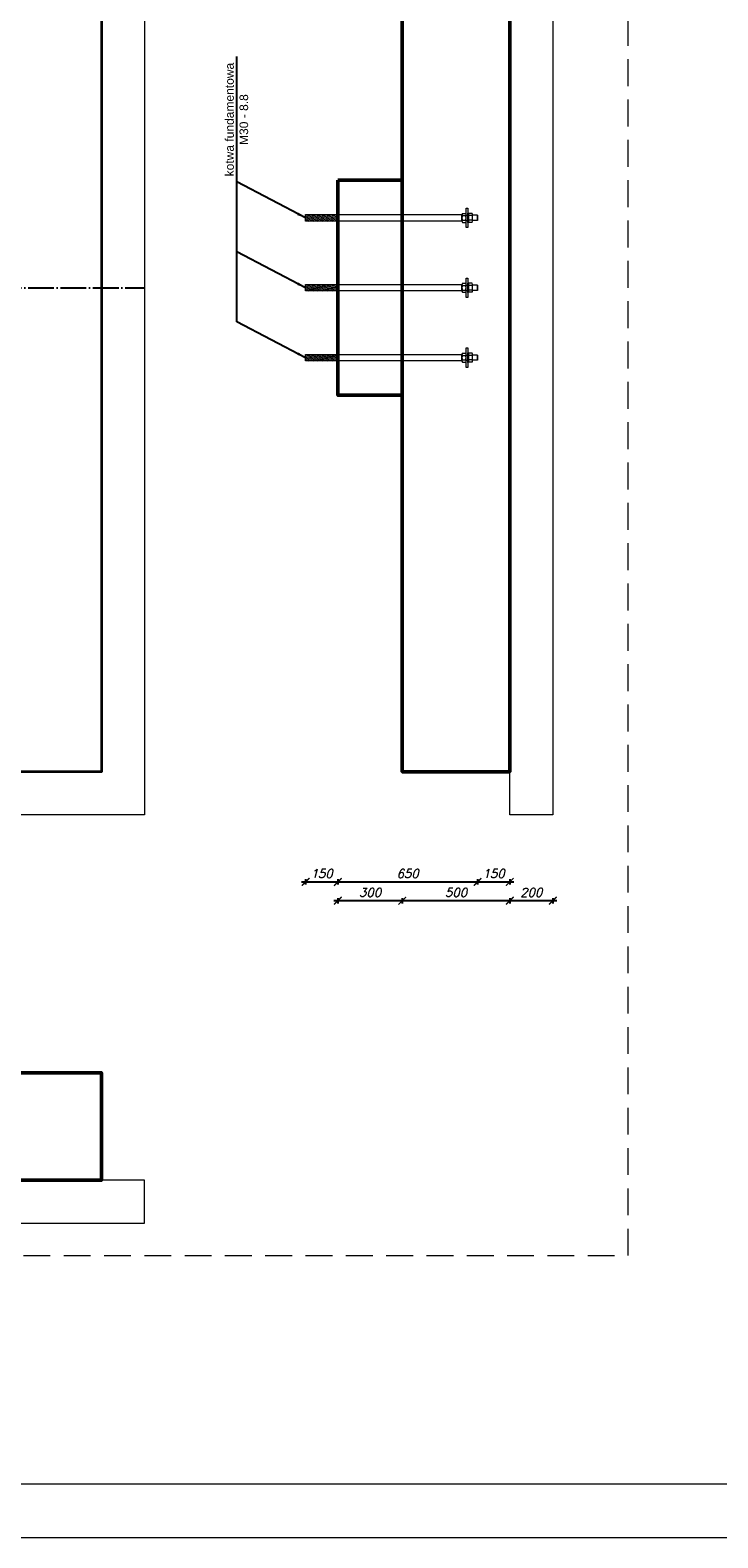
# Model space of a CAD drawing. Header units: millimetres. Extents: x 1814 to 94182, y 11562 to 49454.
# Tile 66 of 143: x 10136 to 10775, y 20272 to 21674. Entities that reach past the tile are written whole.
import ezdxf

# ---------------------------------------------------------------- set-up
doc = ezdxf.new("R2010")
doc.units = ezdxf.units.MM
doc.linetypes.add('ACAD_ISO04W100', pattern=[30, 24, -3, 0, -3])
doc.linetypes.add('DASHED', pattern=[0.75, 0.5, -0.25])
for name, color, linetype in [('odnośnik', 140, 'Continuous'), ('opis', 50, 'Continuous'), ('osie', 40, 'ACAD_ISO04W100')]:
    doc.layers.add(name, color=color, linetype=linetype)
doc.layers.add('pomoc', color=210, linetype='Continuous', lineweight=9, plot=False)
for name, color, linetype, lineweight in [('ramka', 84, 'Continuous', 15), ('widok 0.15', 150, 'Continuous', 15), ('widok 0.35', 22, 'Continuous', 35), ('wymiar', 135, 'Continuous', 9), ('wypełnienie', 252, 'Continuous', 9), ('ściany', 7, 'Continuous', 50), ('śruby', 204, 'Continuous', 9)]:
    doc.layers.add(name, color=color, linetype=linetype, lineweight=lineweight)
doc.styles.add('Opisowy', font='arial.ttf')
doc.styles.get("Standard").update_dxf_attribs({"font": 'arial.ttf'})
doc.styles.add('WYMIARY', font='simplex.shx', dxfattribs={"oblique": 15})
doc.dimstyles.new('1-25 stopy', dxfattribs={"dimscale": 25, "dimtxt": 0.32, "dimasz": 0.4, "dimexe": 0.1, "dimexo": 0.1, "dimgap": 0.15, "dimtad": 1, "dimdec": 0, "dimlfac": 5, "dimrnd": 0.01, "dimzin": 9, "dimtxsty": 'WYMIARY', "dimblk": 'ARCHTICK', "dimcen": 0.4, "dimdle": 0.15, "dimadec": 1, "dimazin": 1, "dimtfac": 1, "dimtdec": 0, "dimtix": 1, "dimtmove": 2, "dimatfit": 3, "dimldrblk": 'ARCHTICK', "dimfxl": 0, "dimarcsym": 0})
doc.dimstyles.new('skala 1-100', dxfattribs={"dimtxt": 16, "dimasz": 1, "dimexe": 1.25, "dimexo": 0.625, "dimgap": 5, "dimtad": 1, "dimdec": 1, "dimrnd": 0.1, "dimdsep": 46, "dimtxsty": 'Standard', "dimblk": 'strzałka', "dimcen": -5, "dimse1": 1, "dimse2": 1, "dimazin": 0, "dimtfac": 1, "dimtdec": 1, "dimtix": 1, "dimtmove": 1, "dimatfit": 3, "dimfxl": 0, "dimtolj": 1, "dimarcsym": 0})

# ---------------------------------------------------------------- blocks, each defined once
blk = doc.blocks.new('strzałka')
for p, q in [((0, 9), (0, -9)), ((-9, 0), (9, 0))]:
    blk.add_line(p, q)
at = {"const_width": 1}
blk.add_lwpolyline([(-4.24, -4.24), (4.24, 4.24)], dxfattribs=at)
blk = doc.blocks.new('_ARCHTICK')
at = {"color": 0, "linetype": 'ByBlock', "lineweight": -2}
blk.add_solid([(0.4, 0.31), (0.31, 0.4), (-0.31, -0.4), (-0.4, -0.31)], dxfattribs=at)
blk = doc.blocks.new('*D1867')
at = {"layer": 'Defpoints', "color": 0}
for p in [(10001.8, 21995.1), (10201.8, 21884.6), (10001.8, 21534.6)]:
    blk.add_point(p, dxfattribs=at)
at = {"layer": 'wymiar', "color": 0, "lineweight": -2}
for p, q in [((10205.6, 21995.1), (9998.1, 21995.1)), ((10001.8, 21992.6), (10001.8, 21997.6)), ((10201.8, 21992.6), (10201.8, 21997.6))]:
    blk.add_line(p, q, dxfattribs=at)
at = {"layer": 'wymiar', "color": 0, "lineweight": -2, "xscale": 10, "yscale": 10, "zscale": 10, "rotation": 180}
blk.add_blockref('_ARCHTICK', (10001.8, 21995.1), dxfattribs=at)
at = {"layer": 'wymiar', "color": 0, "lineweight": -2, "xscale": 10, "yscale": 10, "zscale": 10}
blk.add_blockref('_ARCHTICK', (10201.8, 21995.1), dxfattribs=at)
at = {"layer": 'wymiar', "color": 0, "insert": (10101.8, 22002.9), "char_height": 8, "attachment_point": 5, "style": 'WYMIARY'}
blk.add_mtext('1000', dxfattribs=at)
blk = doc.blocks.new('*D1883')
at = {"layer": 'Defpoints', "color": 0}
for p in [(10581.8, 20944.6), (10621.8, 20944.6), (10581.8, 20864.6)]:
    blk.add_point(p, dxfattribs=at)
at = {"layer": 'wymiar', "color": 0, "lineweight": -2}
for p, q in [((10625.6, 20864.6), (10578.1, 20864.6)), ((10581.8, 20867.1), (10581.8, 20862.1)), ((10621.8, 20867.1), (10621.8, 20862.1))]:
    blk.add_line(p, q, dxfattribs=at)
at = {"layer": 'wymiar', "color": 0, "lineweight": -2, "xscale": 10, "yscale": 10, "zscale": 10, "rotation": 180}
blk.add_blockref('_ARCHTICK', (10581.8, 20864.6), dxfattribs=at)
at = {"layer": 'wymiar', "color": 0, "lineweight": -2, "xscale": 10, "yscale": 10, "zscale": 10}
blk.add_blockref('_ARCHTICK', (10621.8, 20864.6), dxfattribs=at)
at = {"layer": 'wymiar', "color": 0, "insert": (10601.8, 20872.3), "char_height": 8, "attachment_point": 5, "style": 'WYMIARY'}
blk.add_mtext('200', dxfattribs=at)
blk = doc.blocks.new('*D1884')
at = {"layer": 'Defpoints', "color": 0}
for p in [(10481.8, 20984.6), (10581.8, 20944.6), (10481.8, 20864.6)]:
    blk.add_point(p, dxfattribs=at)
at = {"layer": 'wymiar', "color": 0, "lineweight": -2}
for p, q in [((10585.6, 20864.6), (10478.1, 20864.6)), ((10481.8, 20867.1), (10481.8, 20862.1)), ((10581.8, 20867.1), (10581.8, 20862.1))]:
    blk.add_line(p, q, dxfattribs=at)
at = {"layer": 'wymiar', "color": 0, "lineweight": -2, "xscale": 10, "yscale": 10, "zscale": 10, "rotation": 180}
blk.add_blockref('_ARCHTICK', (10481.8, 20864.6), dxfattribs=at)
at = {"layer": 'wymiar', "color": 0, "lineweight": -2, "xscale": 10, "yscale": 10, "zscale": 10}
blk.add_blockref('_ARCHTICK', (10581.8, 20864.6), dxfattribs=at)
at = {"layer": 'wymiar', "color": 0, "insert": (10531.8, 20872.3), "char_height": 8, "attachment_point": 5, "style": 'WYMIARY'}
blk.add_mtext('500', dxfattribs=at)
blk = doc.blocks.new('*D1885')
at = {"layer": 'Defpoints', "color": 0}
for p in [(10421.8, 21334.6), (10481.8, 20984.6), (10421.8, 20864.6)]:
    blk.add_point(p, dxfattribs=at)
at = {"layer": 'wymiar', "color": 0, "lineweight": -2}
for p, q in [((10485.6, 20864.6), (10418.1, 20864.6)), ((10421.8, 20867.1), (10421.8, 20862.1)), ((10481.8, 20867.1), (10481.8, 20862.1))]:
    blk.add_line(p, q, dxfattribs=at)
at = {"layer": 'wymiar', "color": 0, "lineweight": -2, "xscale": 10, "yscale": 10, "zscale": 10, "rotation": 180}
blk.add_blockref('_ARCHTICK', (10421.8, 20864.6), dxfattribs=at)
at = {"layer": 'wymiar', "color": 0, "lineweight": -2, "xscale": 10, "yscale": 10, "zscale": 10}
blk.add_blockref('_ARCHTICK', (10481.8, 20864.6), dxfattribs=at)
at = {"layer": 'wymiar', "color": 0, "insert": (10451.8, 20872.3), "char_height": 8, "attachment_point": 5, "style": 'WYMIARY'}
blk.add_mtext('300', dxfattribs=at)
blk = doc.blocks.new('*D1886')
at = {"layer": 'Defpoints', "color": 0}
for p in [(10391.8, 21366.6), (10421.8, 21334.6), (10421.8, 20882.1)]:
    blk.add_point(p, dxfattribs=at)
at = {"layer": 'wymiar', "color": 0, "lineweight": -2}
for p, q in [((10388.1, 20882.1), (10425.6, 20882.1)), ((10391.8, 20884.6), (10391.8, 20879.6)), ((10421.8, 20884.6), (10421.8, 20879.6))]:
    blk.add_line(p, q, dxfattribs=at)
at = {"layer": 'wymiar', "color": 0, "lineweight": -2, "xscale": 10, "yscale": 10, "zscale": 10, "rotation": 180}
blk.add_blockref('_ARCHTICK', (10391.8, 20882.1), dxfattribs=at)
at = {"layer": 'wymiar', "color": 0, "lineweight": -2, "xscale": 10, "yscale": 10, "zscale": 10}
blk.add_blockref('_ARCHTICK', (10421.8, 20882.1), dxfattribs=at)
at = {"layer": 'wymiar', "color": 0, "insert": (10406.8, 20889.8), "char_height": 8, "attachment_point": 5, "style": 'WYMIARY'}
blk.add_mtext('150', dxfattribs=at)
blk = doc.blocks.new('*D1887')
at = {"layer": 'Defpoints', "color": 0}
for p in [(10551.8, 21369.6), (10421.8, 21334.6), (10551.8, 20882.1)]:
    blk.add_point(p, dxfattribs=at)
at = {"layer": 'wymiar', "color": 0, "lineweight": -2}
for p, q in [((10418.1, 20882.1), (10555.6, 20882.1)), ((10421.8, 20884.6), (10421.8, 20879.6)), ((10551.8, 20884.6), (10551.8, 20879.6))]:
    blk.add_line(p, q, dxfattribs=at)
at = {"layer": 'wymiar', "color": 0, "lineweight": -2, "xscale": 10, "yscale": 10, "zscale": 10, "rotation": 180}
blk.add_blockref('_ARCHTICK', (10421.8, 20882.1), dxfattribs=at)
at = {"layer": 'wymiar', "color": 0, "lineweight": -2, "xscale": 10, "yscale": 10, "zscale": 10}
blk.add_blockref('_ARCHTICK', (10551.8, 20882.1), dxfattribs=at)
at = {"layer": 'wymiar', "color": 0, "insert": (10486.8, 20889.8), "char_height": 8, "attachment_point": 5, "style": 'WYMIARY'}
blk.add_mtext('650', dxfattribs=at)
blk = doc.blocks.new('*D1888')
at = {"layer": 'Defpoints', "color": 0}
for p in [(10551.8, 21369.6), (10581.8, 21149.6), (10581.8, 20882.1)]:
    blk.add_point(p, dxfattribs=at)
at = {"layer": 'wymiar', "color": 0, "lineweight": -2}
for p, q in [((10548.1, 20882.1), (10585.6, 20882.1)), ((10551.8, 20884.6), (10551.8, 20879.6)), ((10581.8, 20884.6), (10581.8, 20879.6))]:
    blk.add_line(p, q, dxfattribs=at)
at = {"layer": 'wymiar', "color": 0, "lineweight": -2, "xscale": 10, "yscale": 10, "zscale": 10, "rotation": 180}
blk.add_blockref('_ARCHTICK', (10551.8, 20882.1), dxfattribs=at)
at = {"layer": 'wymiar', "color": 0, "lineweight": -2, "xscale": 10, "yscale": 10, "zscale": 10}
blk.add_blockref('_ARCHTICK', (10581.8, 20882.1), dxfattribs=at)
at = {"layer": 'wymiar', "color": 0, "insert": (10566.8, 20889.8), "char_height": 8, "attachment_point": 5, "style": 'WYMIARY'}
blk.add_mtext('150', dxfattribs=at)

msp = doc.modelspace()

# ---------------------------------------------------------------- hatches: boundary and pattern name
at = {"layer": 'wypełnienie'}
h = msp.add_hatch(dxfattribs=at)
h.set_pattern_fill('ANSI31', color=256, scale=0.375, angle=150, style=0)
h.set_pattern_definition([(195, (5914.5475, 20174.2617), (0.30815643, -1.15005544), [])])
h.paths.add_polyline_path([(10421.804, 21502.587), (10391.804, 21502.587), (10391.804, 21496.587), (10421.804, 21496.587)])
h = msp.add_hatch(dxfattribs=at)
h.set_pattern_fill('ANSI31', color=256, scale=0.375, angle=150, style=0)
h.set_pattern_definition([(195, (5914.5475, 20109.2617), (0.30815643, -1.15005544), [])])
h.paths.add_polyline_path([(10421.804, 21437.587), (10391.804, 21437.587), (10391.804, 21431.587), (10421.804, 21431.587)])
h = msp.add_hatch(dxfattribs=at)
h.set_pattern_fill('ANSI31', color=256, scale=0.375, angle=150, style=0)
h.set_pattern_definition([(195, (5914.5475, 20044.2617), (0.30815643, -1.15005544), [])])
h.paths.add_polyline_path([(10421.804, 21372.587), (10391.804, 21372.587), (10391.804, 21366.587), (10421.804, 21366.587)])

# ---------------------------------------------------------------- linework, layer by layer
at = {"layer": 'osie'}
msp.add_line((9561.804, 21434.587), (10241.804, 21434.587), dxfattribs=at)
at = {"layer": 'pomoc'}
msp.add_lwpolyline([(9216.804, 22372.087), (12966.804, 22372.087), (12966.804, 20272.087), (9216.804, 20272.087)], close=True, dxfattribs=at)
at = {"layer": 'ramka', "linetype": 'Continuous'}
msp.add_line((12916.804, 20322.087), (9216.804, 20322.087), dxfattribs=at)
at = {"layer": 'ramka', "linetype": 'DASHED', "ltscale": 50}
msp.add_lwpolyline([(9416.804, 20534.587), (10691.804, 20534.587), (10691.804, 22109.587), (9416.804, 22109.587)], close=True, dxfattribs=at)
at = {"layer": 'widok 0.15'}
for p, q in [((10621.804, 21924.587), (10621.804, 20944.587)), ((10581.804, 20944.587), (10581.804, 20984.587)), ((10621.804, 20944.587), (10581.804, 20944.587)), ((10241.804, 20604.587), (10201.804, 20604.587)), ((10241.804, 20564.587), (10241.804, 20604.587)), ((9561.804, 20564.587), (10241.804, 20564.587))]:
    msp.add_line(p, q, dxfattribs=at)
msp.add_lwpolyline([(9561.804, 21924.587), (10241.804, 21924.587), (10241.804, 20944.587), (9561.804, 20944.587)], close=True, dxfattribs=at)
at = {"layer": 'widok 0.35'}
msp.add_lwpolyline([(9601.804, 21884.587), (10201.804, 21884.587), (10201.804, 20984.587), (9601.804, 20984.587)], close=True, dxfattribs=at)
at = {"layer": 'ściany'}
for points in [[(10481.804, 21884.587), (10581.804, 21884.587), (10581.804, 20984.587), (10481.804, 20984.587)], [(10421.804, 21534.587), (10481.804, 21534.587), (10481.804, 21334.587), (10421.804, 21334.587)], [(9601.804, 20704.587), (9601.804, 20604.587), (10201.804, 20604.587), (10201.804, 20704.587)]]:
    msp.add_lwpolyline(points, close=True, dxfattribs=at)
at = {"layer": 'śruby', "linetype": 'Continuous', "ltscale": 0.3}
for p, q in [((10537.316, 21496.464), (10537.316, 21502.71)), ((10537.317, 21501.669), (10541.115, 21501.669)), ((10537.317, 21497.505), (10541.115, 21497.505)), ((10537.635, 21503.751), (10540.797, 21503.751)), ((10537.635, 21495.423), (10540.797, 21495.423)), ((10541.117, 21496.464), (10541.117, 21502.71)), ((10541.117, 21501.987), (10542.645, 21501.987)), ((10541.117, 21497.187), (10542.645, 21497.187)), ((10542.645, 21495.186), (10542.645, 21503.988)), ((10542.645, 21503.988), (10543.443, 21503.988)), ((10542.645, 21495.186), (10543.443, 21495.186)), ((10543.443, 21495.186), (10543.443, 21503.988)), ((10543.443, 21496.464), (10543.443, 21502.71)), ((10547.243, 21501.669), (10543.445, 21501.669)), ((10547.243, 21497.505), (10543.445, 21497.505)), ((10546.925, 21503.751), (10543.763, 21503.751)), ((10546.925, 21495.423), (10543.763, 21495.423)), ((10547.244, 21496.464), (10547.244, 21502.71)), ((10551.606, 21501.987), (10547.244, 21501.987)), ((10551.606, 21497.187), (10547.244, 21497.187)), ((10551.606, 21501.987), (10551.606, 21497.187)), ((10551.804, 21501.387), (10551.606, 21501.987)), ((10551.804, 21497.787), (10551.606, 21497.187)), ((10551.804, 21497.787), (10551.804, 21501.387)), ((10537.316, 21431.464), (10537.316, 21437.71)), ((10537.635, 21438.751), (10540.797, 21438.751)), ((10541.117, 21431.464), (10541.117, 21437.71)), ((10542.645, 21430.186), (10542.645, 21438.988)), ((10542.645, 21438.988), (10543.443, 21438.988)), ((10543.443, 21430.186), (10543.443, 21438.988)), ((10543.443, 21431.464), (10543.443, 21437.71)), ((10546.925, 21438.751), (10543.763, 21438.751)), ((10547.244, 21431.464), (10547.244, 21437.71)), ((10537.317, 21436.669), (10541.115, 21436.669)), ((10537.317, 21432.505), (10541.115, 21432.505)), ((10537.635, 21430.423), (10540.797, 21430.423)), ((10541.117, 21436.987), (10542.645, 21436.987)), ((10541.117, 21432.187), (10542.645, 21432.187)), ((10542.645, 21430.186), (10543.443, 21430.186)), ((10547.243, 21436.669), (10543.445, 21436.669)), ((10547.243, 21432.505), (10543.445, 21432.505)), ((10546.925, 21430.423), (10543.763, 21430.423)), ((10551.606, 21436.987), (10547.244, 21436.987)), ((10551.606, 21432.187), (10547.244, 21432.187)), ((10551.606, 21436.987), (10551.606, 21432.187)), ((10551.804, 21436.387), (10551.606, 21436.987)), ((10551.804, 21432.787), (10551.606, 21432.187)), ((10551.804, 21432.787), (10551.804, 21436.387)), ((10537.316, 21366.464), (10537.316, 21372.71)), ((10537.317, 21371.669), (10541.115, 21371.669)), ((10537.635, 21373.751), (10540.797, 21373.751)), ((10541.117, 21366.464), (10541.117, 21372.71)), ((10541.117, 21371.987), (10542.645, 21371.987)), ((10542.645, 21365.186), (10542.645, 21373.988)), ((10542.645, 21373.988), (10543.443, 21373.988)), ((10543.443, 21365.186), (10543.443, 21373.988)), ((10543.443, 21366.464), (10543.443, 21372.71)), ((10547.243, 21371.669), (10543.445, 21371.669)), ((10546.925, 21373.751), (10543.763, 21373.751)), ((10547.244, 21366.464), (10547.244, 21372.71)), ((10551.606, 21371.987), (10547.244, 21371.987)), ((10551.606, 21371.987), (10551.606, 21367.187)), ((10551.804, 21371.387), (10551.606, 21371.987)), ((10551.804, 21367.787), (10551.606, 21367.187)), ((10551.804, 21367.787), (10551.804, 21371.387)), ((10537.317, 21367.505), (10541.115, 21367.505)), ((10537.635, 21365.423), (10540.797, 21365.423)), ((10541.117, 21367.187), (10542.645, 21367.187)), ((10542.645, 21365.186), (10543.443, 21365.186)), ((10547.243, 21367.505), (10543.445, 21367.505)), ((10546.925, 21365.423), (10543.763, 21365.423)), ((10551.606, 21367.187), (10547.244, 21367.187))]:
    msp.add_line(p, q, dxfattribs=at)
for points in [[(10542.645, 21508.587), (10542.645, 21490.587), (10541.145, 21490.587), (10541.145, 21508.587), (10542.645, 21508.587)], [(10421.804, 21502.587), (10537.316, 21502.587), (10537.316, 21496.587), (10421.804, 21496.587)], [(10542.645, 21443.587), (10542.645, 21425.587), (10541.145, 21425.587), (10541.145, 21443.587), (10542.645, 21443.587)], [(10421.804, 21437.587), (10537.316, 21437.587), (10537.316, 21431.587), (10421.804, 21431.587)], [(10421.804, 21372.587), (10537.316, 21372.587), (10537.316, 21366.587), (10421.804, 21366.587)], [(10542.645, 21378.587), (10542.645, 21360.587), (10541.145, 21360.587), (10541.145, 21378.587), (10542.645, 21378.587)]]:
    msp.add_lwpolyline(points, dxfattribs=at)
for points in [[(10391.804, 21496.587), (10391.804, 21502.587), (10421.804, 21502.587), (10421.804, 21496.587)], [(10391.804, 21431.587), (10391.804, 21437.587), (10421.804, 21437.587), (10421.804, 21431.587)], [(10391.804, 21366.587), (10391.804, 21372.587), (10421.804, 21372.587), (10421.804, 21366.587)]]:
    msp.add_lwpolyline(points, close=True, dxfattribs=at)
for centre, radius, start, end in [((10539.171, 21502.71), 1.856, 145.873157, 214.126843), ((10539.171, 21496.464), 1.856, 145.873157, 214.126843), ((10544.292, 21499.587), 6.975, 162.631773, 197.368227), ((10539.261, 21502.71), 1.856, 325.873157, 34.126843), ((10534.141, 21499.587), 6.975, 342.631773, 17.368227), ((10539.261, 21496.464), 1.856, 325.873157, 34.126843), ((10545.299, 21502.71), 1.856, 145.873157, 214.126843), ((10545.299, 21496.464), 1.856, 145.873157, 214.126843), ((10550.419, 21499.587), 6.975, 162.631773, 197.368227), ((10545.389, 21502.71), 1.856, 325.873157, 34.126843), ((10540.268, 21499.587), 6.975, 342.631773, 17.368227), ((10545.389, 21496.464), 1.856, 325.873157, 34.126843), ((10539.171, 21437.71), 1.856, 145.873157, 214.126843), ((10539.261, 21437.71), 1.856, 325.873157, 34.126843), ((10545.299, 21437.71), 1.856, 145.873157, 214.126843), ((10545.389, 21437.71), 1.856, 325.873157, 34.126843), ((10539.171, 21431.464), 1.856, 145.873157, 214.126843), ((10544.292, 21434.587), 6.975, 162.631773, 197.368227), ((10534.141, 21434.587), 6.975, 342.631773, 17.368227), ((10539.261, 21431.464), 1.856, 325.873157, 34.126843), ((10545.299, 21431.464), 1.856, 145.873157, 214.126843), ((10550.419, 21434.587), 6.975, 162.631773, 197.368227), ((10540.268, 21434.587), 6.975, 342.631773, 17.368227), ((10545.389, 21431.464), 1.856, 325.873157, 34.126843), ((10539.171, 21372.71), 1.856, 145.873157, 214.126843), ((10544.292, 21369.587), 6.975, 162.631773, 197.368227), ((10539.261, 21372.71), 1.856, 325.873157, 34.126843), ((10534.141, 21369.587), 6.975, 342.631773, 17.368227), ((10545.299, 21372.71), 1.856, 145.873157, 214.126843), ((10550.419, 21369.587), 6.975, 162.631773, 197.368227), ((10545.389, 21372.71), 1.856, 325.873157, 34.126843), ((10540.268, 21369.587), 6.975, 342.631773, 17.368227), ((10539.171, 21366.464), 1.856, 145.873157, 214.126843), ((10539.261, 21366.464), 1.856, 325.873157, 34.126843), ((10545.299, 21366.464), 1.856, 145.873157, 214.126843), ((10545.389, 21366.464), 1.856, 325.873157, 34.126843)]:
    msp.add_arc(centre, radius, start, end, dxfattribs=at)

# ---------------------------------------------------------------- texts
at = {"layer": 'opis', "insert": (10327.738, 21590.99), "char_height": 8, "attachment_point": 5, "rotation": 90, "style": 'Opisowy'}
msp.add_mtext_dynamic_manual_height_columns('kotwa fundamentowa\\PM30 - 8.8', width=194.95101, gutter_width=20, heights=[48.996], dxfattribs=at)

# ---------------------------------------------------------------- dimensions: what is measured, and where the dimension line sits
at = {"layer": 'wymiar'}
for base, p1, p2, picture, middle in [((10001.804, 21995.103), (10201.804, 21884.587), (10001.804, 21534.587), '*D1867', (10101.804, 22002.853)), ((10551.804, 20882.087), (10421.804, 21334.587), (10551.804, 21369.587), '*D1887', (10486.804, 20889.837)), ((10581.804, 20882.087), (10551.804, 21369.587), (10581.804, 21149.587), '*D1888', (10566.804, 20889.837)), ((10421.804, 20882.087), (10391.804, 21366.587), (10421.804, 21334.587), '*D1886', (10406.804, 20889.837)), ((10421.804, 20864.587), (10481.804, 20984.587), (10421.804, 21334.587), '*D1885', (10451.804, 20872.337)), ((10481.804, 20864.587), (10581.804, 20944.587), (10481.804, 20984.587), '*D1884', (10531.804, 20872.337)), ((10581.804, 20864.587), (10621.804, 20944.587), (10581.804, 20944.587), '*D1883', (10601.804, 20872.337))]:
    dim = msp.add_linear_dim(base=base, p1=p1, p2=p2, angle=180, dimstyle='1-25 stopy', dxfattribs=at)
    dim.commit()
    dim.dimension.update_dxf_attribs({"geometry": picture, "text_midpoint": middle})

# ---------------------------------------------------------------- leaders
at = {"layer": 'odnośnik', "ltscale": 0.5}
for points in [[(10391.804, 21499.587), (10327.738, 21533.042), (10327.738, 21649.803)], [(10391.804, 21434.587), (10327.738, 21468.042), (10327.738, 21584.803)], [(10391.804, 21369.587), (10327.738, 21403.042), (10327.738, 21519.803)]]:
    msp.add_leader(points, dimstyle='skala 1-100', override={"dimasz": 8, "dimtad": 0}, dxfattribs=at)

doc.saveas('drawing.dxf')
